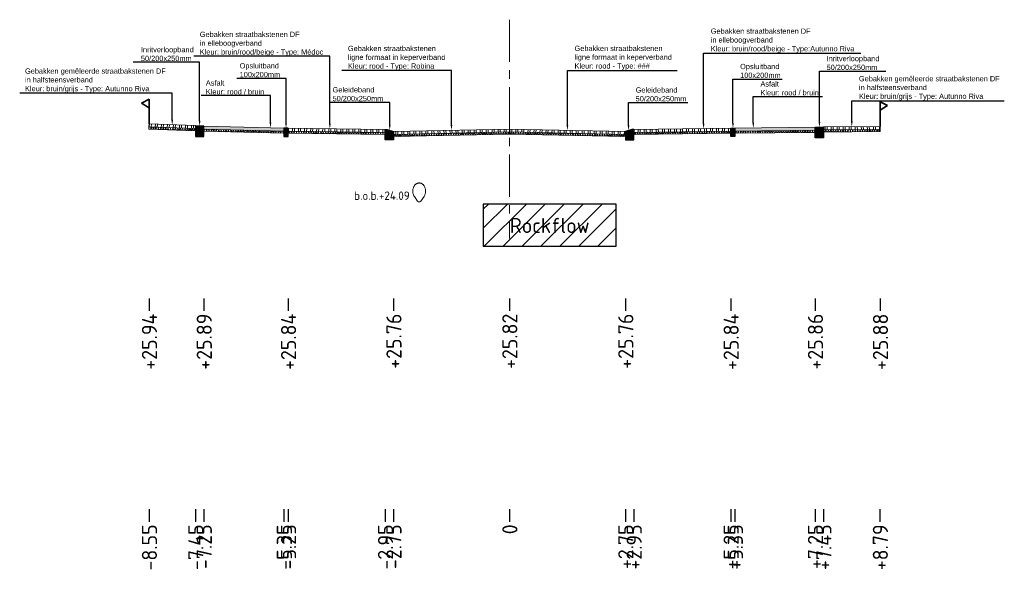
# Model space of a CAD drawing. Header units: metres. Extents: x 198530 to 198748, y 355169 to 355318.
# Tile 12 of 37: x 198532 to 198556, y 355281 to 355294. Entities that reach past the tile are written whole.
import ezdxf
from ezdxf import colors
from ezdxf.entities.mleader import LeaderData, LeaderLine
from ezdxf.math import Vec2, Vec3

# ---------------------------------------------------------------- set-up
doc = ezdxf.new("R2010")
doc.units = ezdxf.units.M
doc.linetypes.add('AM-AS', pattern=[16, 10, -2, 2, -2])
doc.linetypes.add('RI-GWA', pattern=[18.45, 6, -1.8, 1.75, -1.8, 1.75, -1.8, 1.75, -1.8])
doc.layers.get('Defpoints').update_dxf_attribs({"lineweight": 25})
for name, color, linetype, lineweight in [('B-WE-RI-GWA-BESTAANDE RIOLERING', 252, 'RI-GWA', 18), ('C3D-LABELS', 7, 'Continuous', 25), ('N-WE-AM-AS-G', 10, 'AM-AS', 18), ('N-WE-VH-VERHARDING_FUNDERING-G', 7, 'Continuous', 35), ('X-XX-AL-T25', 7, 'Continuous', 25)]:
    doc.layers.add(name, color=color, linetype=linetype, lineweight=lineweight)
doc.layers.add('N-WE-AL-DETAIL-G', color=7, linetype='Continuous')
doc.layers.add('N-WE-VH-ROCKFLOW-G', color=10, linetype='Continuous')
doc.styles.add('NLCS-ISO', font='NLCS-ISO.ttf')
doc.styles.add('NLCS-ISO-M200-T25', font='NLCS-ISO.ttf', dxfattribs={"height": 0.5})
doc.styles.add('NLCS-ISO-M50-T25', font='NLCS-ISO.ttf', dxfattribs={"height": 0.125})
pattern_1 = [(60, (-3613.88653, -302.51122), (-0.0433012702, 0.025), []), (120, (-3613.88653, -302.51122), (-0.0433012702, -0.025), [])]

# ---------------------------------------------------------------- blocks, each defined once
blk = doc.blocks.new('Geleideband_5-20x25')
at = {"layer": 'N-WE-AL-DETAIL-G'}
h = blk.add_hatch(color=252, dxfattribs=at)
h.dxf.hatch_style = 1
h.paths.add_polyline_path([(0.2, -0.25), (0, -0.25), (0, 0), (0.05, 0), (0.2, -0.05)])
blk.add_lwpolyline([(0.2, -0.25), (0, -0.25), (0, 0), (0.05, 0), (0.2, -0.05)], close=True)
blk = doc.blocks.new('*U12')
at = {"lineweight": 9}
h = blk.add_hatch(dxfattribs=at)
h.set_pattern_fill('ANSI32', color=252, scale=0.015, angle=47)
h.paths.add_polyline_path([(0, 0), (-2.75, -0.069), (-2.749, -0.139), (0.001, -0.07)])
h = blk.add_hatch(dxfattribs=at)
h.set_pattern_fill('AVH-ASFALT', color=252, scale=0.05, pattern_type=2)
h.set_pattern_definition(pattern_1)
h.paths.add_polyline_path([(0.001, -0.07), (-2.749, -0.139), (-2.749, -0.189), (0.001, -0.12)])
for points in [[(0.001, -0.12), (-2.749, -0.189), (-2.75, -0.069), (0, 0)], [(0.001, -0.07), (-2.749, -0.139)]]:
    blk.add_lwpolyline(points, dxfattribs=at)
at = {"layer": 'Defpoints', "color": 6, "lineweight": 9}
for points in [[(0, 0), (-2.75, -0.069), (-2.749, -0.139), (0.001, -0.07)], [(0.001, -0.07), (-2.749, -0.139), (-2.749, -0.189), (0.001, -0.12)]]:
    blk.add_lwpolyline(points, close=True, dxfattribs=at)
blk = doc.blocks.new('Opsluitband_100x200')
at = {"layer": 'N-WE-AL-DETAIL-G'}
h = blk.add_hatch(color=252, dxfattribs=at)
h.dxf.hatch_style = 1
h.paths.add_polyline_path([(0.1, 0), (0, 0), (0, -0.2), (0.1, -0.2)])
blk.add_lwpolyline([(0, -0.2), (0, 0), (0.1, 0), (0.1, -0.2)], close=True)
blk = doc.blocks.new('*U13')
at = {"lineweight": 9}
h = blk.add_hatch(dxfattribs=at)
h.set_pattern_fill('ANSI32', color=252, scale=0.015, angle=47)
h.paths.add_polyline_path([(0, 0), (-2.3, -0.057), (-2.299, -0.127), (0.001, -0.07)])
h = blk.add_hatch(dxfattribs=at)
h.set_pattern_fill('AVH-ASFALT', color=252, scale=0.05, pattern_type=2)
h.set_pattern_definition(pattern_1)
h.paths.add_polyline_path([(0.001, -0.07), (-2.299, -0.127), (-2.299, -0.177), (0.001, -0.12)])
for points in [[(0.001, -0.12), (-2.299, -0.177), (-2.3, -0.057), (0, 0)], [(0.001, -0.07), (-2.299, -0.127)]]:
    blk.add_lwpolyline(points, dxfattribs=at)
at = {"layer": 'Defpoints', "color": 6, "lineweight": 9}
for points in [[(0, 0), (-2.3, -0.057), (-2.299, -0.127), (0.001, -0.07)], [(0.001, -0.07), (-2.299, -0.127), (-2.299, -0.177), (0.001, -0.12)]]:
    blk.add_lwpolyline(points, close=True, dxfattribs=at)
blk = doc.blocks.new('*U103')
at = {"lineweight": 9}
h = blk.add_hatch(color=252, dxfattribs=at)
h.dxf.hatch_style = 1
h.paths.add_polyline_path([(0, 0), (-1.9, -0.048), (-1.899, -0.117), (0.001, -0.07)])
h = blk.add_hatch(dxfattribs=at)
h.set_pattern_fill('AVH-ASFALT', color=252, scale=0.05, pattern_type=2)
h.set_pattern_definition(pattern_1)
h.paths.add_polyline_path([(0.001, -0.07), (-1.899, -0.117), (-1.899, -0.167), (0.001, -0.12)])
for points in [[(0.001, -0.12), (-1.899, -0.167), (-1.9, -0.048), (0, 0)], [(0.001, -0.07), (-1.899, -0.117)]]:
    blk.add_lwpolyline(points, dxfattribs=at)
at = {"layer": 'Defpoints', "color": 6, "lineweight": 9}
for points in [[(0, 0), (-1.9, -0.048), (-1.899, -0.117), (0.001, -0.07)], [(0.001, -0.07), (-1.899, -0.117), (-1.899, -0.167), (0.001, -0.12)]]:
    blk.add_lwpolyline(points, close=True, dxfattribs=at)
blk = doc.blocks.new('Inritverloopband_20x25')
at = {"layer": 'N-WE-AL-DETAIL-G'}
h = blk.add_hatch(color=252, dxfattribs=at)
h.dxf.hatch_style = 1
h.paths.add_polyline_path([(0.2, -0.25), (0, -0.25), (0, 0), (0.2, 0)])
blk.add_lwpolyline([(0.2, -0.25), (0, -0.25), (0, 0), (0.2, 0)], close=True)
blk.add_lwpolyline([(0.2, 0), (0.2, 0.01)])
blk = doc.blocks.new('*U49')
at = {"lineweight": 9}
h = blk.add_hatch(dxfattribs=at)
h.set_pattern_fill('ANSI32', color=252, scale=0.015, angle=47)
h.paths.add_polyline_path([(0, 0), (-1.342, -0.034), (-1.342, -0.104), (0.001, -0.07)])
h = blk.add_hatch(dxfattribs=at)
h.set_pattern_fill('AVH-ASFALT', color=252, scale=0.05, pattern_type=2)
h.set_pattern_definition(pattern_1)
h.paths.add_polyline_path([(0.001, -0.07), (-1.342, -0.104), (-1.342, -0.154), (0.001, -0.12)])
for points in [[(0.001, -0.12), (-1.342, -0.154), (-1.343, -0.034), (0, 0)], [(0.001, -0.07), (-1.342, -0.104)]]:
    blk.add_lwpolyline(points, dxfattribs=at)
at = {"layer": 'Defpoints', "color": 6, "lineweight": 9}
for points in [[(0, 0), (-1.342, -0.034), (-1.342, -0.104), (0.001, -0.07)], [(0.001, -0.07), (-1.342, -0.104), (-1.342, -0.154), (0.001, -0.12)]]:
    blk.add_lwpolyline(points, close=True, dxfattribs=at)
blk = doc.blocks.new('OBJ_Grens')
at = {"layer": 'N-WE-VH-VERHARDING_FUNDERING-G'}
for p, q in [((0, 0), (0, 0.586)), ((0, 0.586), (0.179, 0.496)), ((0.179, 0.496), (0, 0.386))]:
    blk.add_line(p, q, dxfattribs=at)
blk = doc.blocks.new('*U79')
at = {"lineweight": 9}
h = blk.add_hatch(dxfattribs=at)
h.set_pattern_fill('ANSI32', color=252, scale=0.015, angle=47)
h.paths.add_polyline_path([(0, 0), (-1.1, -0.028), (-1.1, -0.097), (0.001, -0.07)])
h = blk.add_hatch(dxfattribs=at)
h.set_pattern_fill('AVH-ASFALT', color=252, scale=0.05, pattern_type=2)
h.set_pattern_definition(pattern_1)
h.paths.add_polyline_path([(0.001, -0.07), (-1.1, -0.097), (-1.1, -0.147), (0.001, -0.12)])
for points in [[(0.001, -0.12), (-1.1, -0.147), (-1.1, -0.028), (0, 0)], [(0.001, -0.07), (-1.1, -0.097)]]:
    blk.add_lwpolyline(points, dxfattribs=at)
at = {"layer": 'Defpoints', "color": 6, "lineweight": 9}
for points in [[(0, 0), (-1.1, -0.028), (-1.1, -0.097), (0.001, -0.07)], [(0.001, -0.07), (-1.1, -0.097), (-1.1, -0.147), (0.001, -0.12)]]:
    blk.add_lwpolyline(points, close=True, dxfattribs=at)

msp = doc.modelspace()

# ---------------------------------------------------------------- hatches: boundary and pattern name
at = {"layer": 'N-WE-VH-ROCKFLOW-G'}
h = msp.add_hatch(dxfattribs=at)
h.set_pattern_fill('ANSI31', color=256, scale=0.1)
h.paths.add_polyline_path([(198543.14, 355289.042), (198546.29, 355289.042), (198546.29, 355290.042), (198543.14, 355290.042)])
h.paths.add_polyline_path([(198543.643, 355289.119), (198545.767, 355289.119), (198545.767, 355289.983), (198543.643, 355289.983)], flags=24)

# ---------------------------------------------------------------- linework, layer by layer
at = {"layer": 'B-WE-RI-GWA-BESTAANDE RIOLERING'}
msp.add_lwpolyline([(198541.579, 355290.113, 0.52368), (198541.659, 355290.113), (198541.734, 355290.224, 0.298001), (198541.734, 355290.474, 0.586887), (198541.504, 355290.474, 0.298001), (198541.504, 355290.224)], format="xyb", close=True, dxfattribs=at)
at = {"layer": 'C3D-LABELS', "color": 7, "linetype": 'Continuous', "lineweight": 25}
for p, q in [((198535.21, 355287.804), (198535.21, 355287.504)), ((198536.51, 355287.804), (198536.51, 355287.504)), ((198538.51, 355287.804), (198538.51, 355287.504)), ((198541.01, 355287.804), (198541.01, 355287.504)), ((198543.76, 355287.804), (198543.76, 355287.504)), ((198546.51, 355287.804), (198546.51, 355287.504)), ((198549.01, 355287.804), (198549.01, 355287.504)), ((198551.01, 355287.804), (198551.01, 355287.504)), ((198552.553, 355287.804), (198552.553, 355287.504)), ((198535.21, 355282.802), (198535.21, 355282.502)), ((198536.31, 355282.802), (198536.31, 355282.502)), ((198536.51, 355282.802), (198536.51, 355282.502)), ((198538.41, 355282.802), (198538.41, 355282.502)), ((198538.51, 355282.802), (198538.51, 355282.502)), ((198540.81, 355282.802), (198540.81, 355282.502)), ((198541.01, 355282.802), (198541.01, 355282.502)), ((198543.76, 355282.802), (198543.76, 355282.502)), ((198546.51, 355282.802), (198546.51, 355282.502)), ((198546.71, 355282.802), (198546.71, 355282.502)), ((198549.01, 355282.802), (198549.01, 355282.502)), ((198549.11, 355282.802), (198549.11, 355282.502)), ((198551.01, 355282.802), (198551.01, 355282.502)), ((198551.21, 355282.802), (198551.21, 355282.502)), ((198552.55, 355282.802), (198552.55, 355282.502))]:
    msp.add_line(p, q, dxfattribs=at)
at = {"layer": 'N-WE-AM-AS-G', "ltscale": 0.1}
msp.add_lwpolyline([(198543.76, 355294.416), (198543.76, 355289.227)], dxfattribs=at)
at = {"layer": 'N-WE-VH-ROCKFLOW-G'}
msp.add_lwpolyline([(198543.14, 355289.042), (198546.29, 355289.042), (198546.29, 355290.042), (198543.14, 355290.042)], close=True, dxfattribs=at)

# ---------------------------------------------------------------- block references
at = {"layer": 'N-WE-AL-DETAIL-G', "xscale": -1}
for name, p in [('OBJ_Grens', (198535.21, 355291.942)), ('Inritverloopband_20x25', (198536.51, 355291.892)), ('*U103', (198536.51, 355291.889)), ('Opsluitband_100x200', (198538.51, 355291.842)), ('Geleideband_5-20x25', (198546.71, 355291.812))]:
    msp.add_blockref(name, p, dxfattribs=at)
at = {"layer": 'N-WE-AL-DETAIL-G'}
for name, p in [('OBJ_Grens', (198552.553, 355291.882)), ('Geleideband_5-20x25', (198540.81, 355291.812)), ('Inritverloopband_20x25', (198551.01, 355291.862))]:
    msp.add_blockref(name, p, dxfattribs=at)
at = {"layer": 'N-WE-AL-DETAIL-G', "xscale": -1}
for name, p, rotation in [('*U79', (198535.21, 355291.942), 359.3496914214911), ('*U13', (198538.51, 355291.842), 0.6845721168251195), ('*U12', (198543.76, 355291.822), 0.1821228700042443), ('*U13', (198546.71, 355291.812), 2.179359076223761)]:
    msp.add_blockref(name, p, dxfattribs=dict(at, rotation=rotation))
at = {"layer": 'N-WE-AL-DETAIL-G'}
for name, p, rotation in [('*U12', (198543.76, 355291.822), 359.8178771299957), ('Opsluitband_100x200', (198549.01, 355291.842), 0.0002486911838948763), ('*U103', (198551.011, 355291.862), 359.1710104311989), ('*U49', (198552.553, 355291.882), 359.0142930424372)]:
    msp.add_blockref(name, p, dxfattribs=dict(at, rotation=rotation))

# ---------------------------------------------------------------- texts
at = {"layer": 'B-WE-RI-GWA-BESTAANDE RIOLERING', "insert": (198540.076, 355290.34), "char_height": 0.2, "attachment_point": 1, "style": 'NLCS-ISO-M200-T25'}
msp.add_mtext_dynamic_manual_height_columns('b.o.b.+24.09', width=1.70356, gutter_width=2.5, heights=[0.543], dxfattribs=at)
at = {"layer": 'C3D-LABELS', "color": 7, "linetype": 'Continuous', "lineweight": 25, "char_height": 0.36, "attachment_point": 6, "rotation": 90, "style": 'NLCS-ISO'}
for s, insert in [('+25.94', (198535.22, 355287.442)), ('+25.89', (198536.52, 355287.442)), ('+25.84', (198538.52, 355287.442)), ('+25.76', (198541.02, 355287.442)), ('+25.82', (198543.77, 355287.442)), ('+25.76', (198546.52, 355287.442)), ('+25.84', (198549.02, 355287.442)), ('+25.86', (198551.02, 355287.442)), ('+25.88', (198552.563, 355287.442)), ('-8.55', (198535.22, 355282.441)), ('-7.45', (198536.32, 355282.441)), ('-7.25', (198536.52, 355282.441)), ('-5.35', (198538.42, 355282.441)), ('-5.25', (198538.52, 355282.441)), ('-2.95', (198540.82, 355282.441)), ('-2.75', (198541.02, 355282.441)), ('0', (198543.77, 355282.441)), ('+2.75', (198546.52, 355282.441)), ('+2.95', (198546.72, 355282.441)), ('+5.25', (198549.02, 355282.441)), ('+5.35', (198549.12, 355282.441)), ('+7.25', (198551.02, 355282.441)), ('+7.45', (198551.22, 355282.441)), ('+8.79', (198552.56, 355282.441))]:
    msp.add_mtext(s, dxfattribs=dict(at, insert=insert))
at = {"layer": 'N-WE-VH-ROCKFLOW-G', "insert": (198543.769, 355289.713), "char_height": 0.36, "attachment_point": 1, "style": 'NLCS-ISO'}
msp.add_mtext('Rockflow', dxfattribs=at)

# ---------------------------------------------------------------- leaders
at = {"layer": 'X-XX-AL-T25'}
ml = msp.add_multileader_mtext('Standard', dxfattribs=at)
ml.set_content('{\\fArial|b0|i0|c0|p34;Gebakken straatbakstenen DF \\Pin elleboogverband\\PKleur: bruin/rood/beige - Type: Médoc}', color=256, style='NLCS-ISO-M50-T25')
ml.set_leader_properties(color=256, linetype='ByLayer', lineweight=-1)
ml.build(insert=Vec2(0, 0))
ml.multileader.update_dxf_attribs({"text_left_attachment_type": 5, "text_right_attachment_type": 5, "dogleg_length": 0.125, "arrow_head_size": 0.125})
ctx = ml.context
ctx.base_point, ctx.char_height, ctx.arrow_head_size, ctx.landing_gap_size, ctx.plane_origin = Vec3(198536.368, 355293.547), 0.125, 0.125, 0.045, Vec3(198540.019, 355292.174)
ctx.left_attachment, ctx.right_attachment = 5, 5
notes = []
notes.append((ctx, [(1, (1, 1, 0), (198539.5, 355293.547), (-1, 0), 0.125, [(0, [(198539.5, 355291.827)], 0, [])])]))
ctx.mtext.insert, ctx.mtext.flow_direction = Vec3(198536.413, 355294.13), 5
ml = msp.add_multileader_mtext('Standard', dxfattribs=at)
ml.set_content('{\\fArial|b0|i0|c0|p34;Gebakken straatbakstenen DF \\Pin elleboogverband\\PKleur: bruin/rood/beige - Type:Autunno Riva}', color=256, style='NLCS-ISO-M50-T25')
ml.set_leader_properties(color=256, linetype='ByLayer', lineweight=-1)
ml.build(insert=Vec2(0, 0))
ml.multileader.update_dxf_attribs({"text_left_attachment_type": 5, "text_right_attachment_type": 5, "dogleg_length": 0.125, "arrow_head_size": 0.125})
ctx = ml.context
ctx.base_point, ctx.char_height, ctx.arrow_head_size, ctx.landing_gap_size, ctx.plane_origin = Vec3(198548.491, 355293.625), 0.125, 0.125, 0.045, Vec3(198548.886, 355292.174)
ctx.left_attachment, ctx.right_attachment = 5, 5
notes.append((ctx, [(0, (1, 1, 0), (198548.366, 355293.625), (1, 0), 0.125, [(0, [(198548.366, 355291.827)], 0, [])])]))
ctx.mtext.insert, ctx.mtext.flow_direction = Vec3(198548.536, 355294.207), 5
ml = msp.add_multileader_mtext('Standard', dxfattribs=at)
ml.set_content('{\\fArial|b0|i0|c0|p34;Inritverloopband \\P50/200x250mm}', color=256, style='NLCS-ISO-M50-T25')
ml.set_leader_properties(color=256, linetype='ByLayer', lineweight=-1)
ml.build(insert=Vec2(0, 0))
ml.multileader.update_dxf_attribs({"text_left_attachment_type": 5, "text_right_attachment_type": 5, "dogleg_length": 0.125, "arrow_head_size": 0.125})
ctx = ml.context
ctx.base_point, ctx.char_height, ctx.arrow_head_size, ctx.landing_gap_size, ctx.plane_origin = Vec3(198534.972, 355293.408), 0.125, 0.125, 0.045, Vec3(198536.929, 355292.239)
ctx.left_attachment, ctx.right_attachment = 5, 5
notes.append((ctx, [(1, (1, 1, 0), (198536.41, 355293.408), (-1, 0), 0.125, [(0, [(198536.41, 355291.892)], 0, [])])]))
ctx.mtext.insert, ctx.mtext.flow_direction = Vec3(198535.017, 355293.768), 5
ml = msp.add_multileader_mtext('Standard', dxfattribs=at)
ml.set_content('{\\fArial|b0|i0|c0|p34;Gebakken straatbakstenen \\Pligne formaat in keperverband\\PKleur: rood - Type: Robina}', color=256, style='NLCS-ISO-M50-T25')
ml.set_leader_properties(color=256, linetype='ByLayer', lineweight=-1)
ml.build(insert=Vec2(0, 0))
ml.multileader.update_dxf_attribs({"text_left_attachment_type": 5, "text_right_attachment_type": 5, "dogleg_length": 0.125, "arrow_head_size": 0.125})
ctx = ml.context
ctx.base_point, ctx.char_height, ctx.arrow_head_size, ctx.landing_gap_size, ctx.plane_origin = Vec3(198539.884, 355293.213), 0.125, 0.125, 0.045, Vec3(198542.904, 355292.139)
ctx.left_attachment, ctx.right_attachment = 5, 5
notes.append((ctx, [(1, (1, 1, 0), (198542.385, 355293.213), (-1, 0), 0.125, [(0, [(198542.385, 355291.792)], 0, [])])]))
ctx.mtext.insert, ctx.mtext.flow_direction = Vec3(198539.929, 355293.796), 5
ml = msp.add_multileader_mtext('Standard', dxfattribs=at)
ml.set_content('{\\fArial|b0|i0|c0|p34;Gebakken straatbakstenen \\Pligne formaat in keperverband\\PKleur: rood - Type: ###}', color=256, style='NLCS-ISO-M50-T25')
ml.set_leader_properties(color=256, linetype='ByLayer', lineweight=-1)
ml.build(insert=Vec2(0, 0))
ml.multileader.update_dxf_attribs({"text_left_attachment_type": 5, "text_right_attachment_type": 5, "dogleg_length": 0.125, "arrow_head_size": 0.125})
ctx = ml.context
ctx.base_point, ctx.char_height, ctx.arrow_head_size, ctx.landing_gap_size, ctx.plane_origin = Vec3(198545.26, 355293.213), 0.125, 0.125, 0.045, Vec3(198545.654, 355292.139)
ctx.left_attachment, ctx.right_attachment = 5, 5
notes.append((ctx, [(0, (1, 1, 0), (198545.135, 355293.213), (1, 0), 0.125, [(0, [(198545.135, 355291.792)], 0, [])])]))
ctx.mtext.insert, ctx.mtext.flow_direction = Vec3(198545.305, 355293.798), 5
ml = msp.add_multileader_mtext('Standard', dxfattribs=at)
ml.set_content('{\\fArial|b0|i0|c0|p34;Inritverloopband \\P50/200x250mm}', color=256, style='NLCS-ISO-M50-T25')
ml.set_leader_properties(color=256, linetype='ByLayer', lineweight=-1)
ml.build(insert=Vec2(0, 0))
ml.multileader.update_dxf_attribs({"text_left_attachment_type": 5, "text_right_attachment_type": 5, "dogleg_length": 0.125, "arrow_head_size": 0.125})
ctx = ml.context
ctx.base_point, ctx.char_height, ctx.arrow_head_size, ctx.landing_gap_size, ctx.plane_origin = Vec3(198551.24, 355293.195), 0.125, 0.125, 0.045, Vec3(198551.634, 355292.208)
ctx.left_attachment, ctx.right_attachment = 5, 5
notes.append((ctx, [(0, (1, 1, 0), (198551.115, 355293.195), (1, 0), 0.125, [(0, [(198551.115, 355291.86)], 0, [])])]))
ctx.mtext.insert, ctx.mtext.flow_direction = Vec3(198551.285, 355293.556), 5
ml = msp.add_multileader_mtext('Standard', dxfattribs=at)
ml.set_content('{\\fArial|b0|i0|c0|p34;Gebakken gemêleerde straatbakstenen DF \\Pin halfsteensverband\\PKleur: bruin/grijs - Type: Autunno Riva}', color=256, style='NLCS-ISO-M50-T25')
ml.set_leader_properties(color=256, linetype='ByLayer', lineweight=-1)
ml.build(insert=Vec2(0, 0))
ml.multileader.update_dxf_attribs({"text_left_attachment_type": 5, "text_right_attachment_type": 5, "dogleg_length": 0.125, "arrow_head_size": 0.125})
ctx = ml.context
ctx.base_point, ctx.char_height, ctx.arrow_head_size, ctx.landing_gap_size, ctx.plane_origin = Vec3(198532.223, 355292.675), 0.125, 0.125, 0.045, Vec3(198534.203, 355292.209)
ctx.left_attachment, ctx.right_attachment = 5, 5
notes.append((ctx, [(1, (1, 1, 0), (198535.76, 355292.675), (-1, 0), 0.125, [(0, [(198535.76, 355291.919)], 0, [])])]))
ctx.mtext.insert, ctx.mtext.flow_direction = Vec3(198532.268, 355293.26), 5
ml = msp.add_multileader_mtext('Standard', dxfattribs=at)
ml.set_content('{\\fArial|b0|i0|c0|p34;Opsluitband\\P100x200mm}', color=256, style='NLCS-ISO-M50-T25')
ml.set_leader_properties(color=256, linetype='ByLayer', lineweight=-1)
ml.build(insert=Vec2(0, 0))
ml.multileader.update_dxf_attribs({"text_left_attachment_type": 5, "text_right_attachment_type": 5, "dogleg_length": 0.125, "arrow_head_size": 0.125})
ctx = ml.context
ctx.base_point, ctx.char_height, ctx.arrow_head_size, ctx.landing_gap_size, ctx.plane_origin = Vec3(198537.315, 355293.024), 0.125, 0.125, 0.045, Vec3(198538.979, 355292.189)
ctx.left_attachment, ctx.right_attachment = 5, 5
notes.append((ctx, [(1, (1, 1, 0), (198538.46, 355293.024), (-1, 0), 0.125, [(0, [(198538.46, 355291.842)], 0, [])])]))
ctx.mtext.insert, ctx.mtext.flow_direction = Vec3(198537.36, 355293.385), 5
ml = msp.add_multileader_mtext('Standard', dxfattribs=at)
ml.set_content('{\\fArial|b0|i0|c0|p34;Opsluitband\\P100x200mm}', color=256, style='NLCS-ISO-M50-T25')
ml.set_leader_properties(color=256, linetype='ByLayer', lineweight=-1)
ml.build(insert=Vec2(0, 0))
ml.multileader.update_dxf_attribs({"text_left_attachment_type": 5, "text_right_attachment_type": 5, "dogleg_length": 0.125, "arrow_head_size": 0.125})
ctx = ml.context
ctx.base_point, ctx.char_height, ctx.arrow_head_size, ctx.landing_gap_size, ctx.plane_origin = Vec3(198549.188, 355293.007), 0.125, 0.125, 0.045, Vec3(198549.583, 355292.189)
ctx.left_attachment, ctx.right_attachment = 5, 5
notes.append((ctx, [(0, (1, 1, 0), (198549.063, 355293.007), (1, 0), 0.125, [(0, [(198549.063, 355291.842)], 0, [])])]))
ctx.mtext.insert, ctx.mtext.flow_direction = Vec3(198549.233, 355293.368), 5
ml = msp.add_multileader_mtext('Standard', dxfattribs=at)
ml.set_content('{\\fArial|b0|i0|c0|p34;Asfalt\\PKleur: rood / bruin}', color=256, style='NLCS-ISO-M50-T25')
ml.set_leader_properties(color=256, linetype='ByLayer', lineweight=-1)
ml.build(insert=Vec2(0, 0))
ml.multileader.update_dxf_attribs({"text_left_attachment_type": 5, "text_right_attachment_type": 5, "dogleg_length": 0.125, "arrow_head_size": 0.125})
ctx = ml.context
ctx.base_point, ctx.char_height, ctx.arrow_head_size, ctx.landing_gap_size, ctx.plane_origin = Vec3(198536.513, 355292.614), 0.125, 0.125, 0.045, Vec3(198538.61, 355292.213)
ctx.left_attachment, ctx.right_attachment = 5, 5
notes.append((ctx, [(1, (1, 1, 0), (198538.091, 355292.614), (-1, 0), 0.125, [(0, [(198538.091, 355291.848)], 0, [])])]))
ctx.mtext.insert, ctx.mtext.flow_direction = Vec3(198536.558, 355292.977), 5
ml = msp.add_multileader_mtext('Standard', dxfattribs=at)
ml.set_content('{\\fArial|b0|i0|c0|p34;Asfalt\\PKleur: rood / bruin}', color=256, style='NLCS-ISO-M50-T25')
ml.set_leader_properties(color=256, linetype='ByLayer', lineweight=-1)
ml.build(insert=Vec2(0, 0))
ml.multileader.update_dxf_attribs({"text_left_attachment_type": 5, "text_right_attachment_type": 5, "dogleg_length": 0.125, "arrow_head_size": 0.125})
ctx = ml.context
ctx.base_point, ctx.char_height, ctx.arrow_head_size, ctx.landing_gap_size, ctx.plane_origin = Vec3(198549.67, 355292.592), 0.125, 0.125, 0.045, Vec3(198550.064, 355292.192)
ctx.left_attachment, ctx.right_attachment = 5, 5
notes.append((ctx, [(0, (1, 1, 0), (198549.545, 355292.592), (1, 0), 0.125, [(0, [(198549.545, 355291.844)], 0, [])])]))
ctx.mtext.insert, ctx.mtext.flow_direction = Vec3(198549.715, 355292.955), 5
ml = msp.add_multileader_mtext('Standard', dxfattribs=at)
ml.set_content('{\\fArial|b0|i0|c0|p34;Gebakken gemêleerde straatbakstenen DF \\Pin halfsteensverband\\PKleur: bruin/grijs - Type: Autunno Riva}', color=256, style='NLCS-ISO-M50-T25')
ml.set_leader_properties(color=256, linetype='ByLayer', lineweight=-1)
ml.build(insert=Vec2(0, 0))
ml.multileader.update_dxf_attribs({"text_left_attachment_type": 5, "text_right_attachment_type": 5, "dogleg_length": 0.125, "arrow_head_size": 0.125})
ctx = ml.context
ctx.base_point, ctx.char_height, ctx.arrow_head_size, ctx.landing_gap_size, ctx.plane_origin = Vec3(198552.007, 355292.494), 0.125, 0.125, 0.045, Vec3(198550.325, 355292.166)
ctx.left_attachment, ctx.right_attachment = 5, 5
notes.append((ctx, [(0, (1, 1, 0), (198551.882, 355292.494), (1, 0), 0.125, [(0, [(198551.882, 355291.877)], 0, [])])]))
ctx.mtext.insert, ctx.mtext.flow_direction = Vec3(198552.052, 355293.079), 5
ml = msp.add_multileader_mtext('Standard', dxfattribs=at)
ml.set_content('{\\fArial|b0|i0|c0|p34;Geleideband\\P50/200x250mm}', color=256, style='NLCS-ISO-M50-T25')
ml.set_leader_properties(color=256, linetype='ByLayer', lineweight=-1)
ml.build(insert=Vec2(0, 0))
ml.multileader.update_dxf_attribs({"text_left_attachment_type": 5, "text_right_attachment_type": 5, "dogleg_length": 0.125, "arrow_head_size": 0.125})
ctx = ml.context
ctx.base_point, ctx.char_height, ctx.arrow_head_size, ctx.landing_gap_size, ctx.plane_origin = Vec3(198539.52, 355292.453), 0.125, 0.125, 0.045, Vec3(198541.44, 355292.139)
ctx.left_attachment, ctx.right_attachment = 5, 5
notes.append((ctx, [(1, (1, 1, 0), (198540.921, 355292.453), (-1, 0), 0.125, [(0, [(198540.921, 355291.792)], 0, [])])]))
ctx.mtext.insert, ctx.mtext.flow_direction = Vec3(198539.565, 355292.816), 5
ml = msp.add_multileader_mtext('Standard', dxfattribs=at)
ml.set_content('{\\fArial|b0|i0|c0|p34;Geleideband\\P50/200x250mm}', color=256, style='NLCS-ISO-M50-T25')
ml.set_leader_properties(color=256, linetype='ByLayer', lineweight=-1)
ml.build(insert=Vec2(0, 0))
ml.multileader.update_dxf_attribs({"text_left_attachment_type": 5, "text_right_attachment_type": 5, "dogleg_length": 0.125, "arrow_head_size": 0.125})
ctx = ml.context
ctx.base_point, ctx.char_height, ctx.arrow_head_size, ctx.landing_gap_size, ctx.plane_origin = Vec3(198546.71, 355292.448), 0.125, 0.125, 0.045, Vec3(198547.104, 355292.134)
ctx.left_attachment, ctx.right_attachment = 5, 5
notes.append((ctx, [(0, (1, 1, 0), (198546.585, 355292.448), (1, 0), 0.125, [(0, [(198546.585, 355291.787)], 0, [])])]))
ctx.mtext.insert, ctx.mtext.flow_direction = Vec3(198546.755, 355292.811), 5
for ctx, leaders in notes:
    for number, flags, end, landing, length, lines in leaders:
        leader = LeaderData()
        leader.index, (leader.has_last_leader_line, leader.has_dogleg_vector, leader.attachment_direction) = number, flags
        leader.last_leader_point, leader.dogleg_vector, leader.dogleg_length = Vec3(end), Vec3(landing), length
        for number, points, colour, breaks in lines:
            line = LeaderLine()
            line.index, line.vertices, line.color, line.breaks = number, Vec3.list(points), colors.encode_raw_color(colour), breaks
            leader.lines.append(line)
        ctx.leaders.append(leader)

doc.saveas('drawing.dxf')
